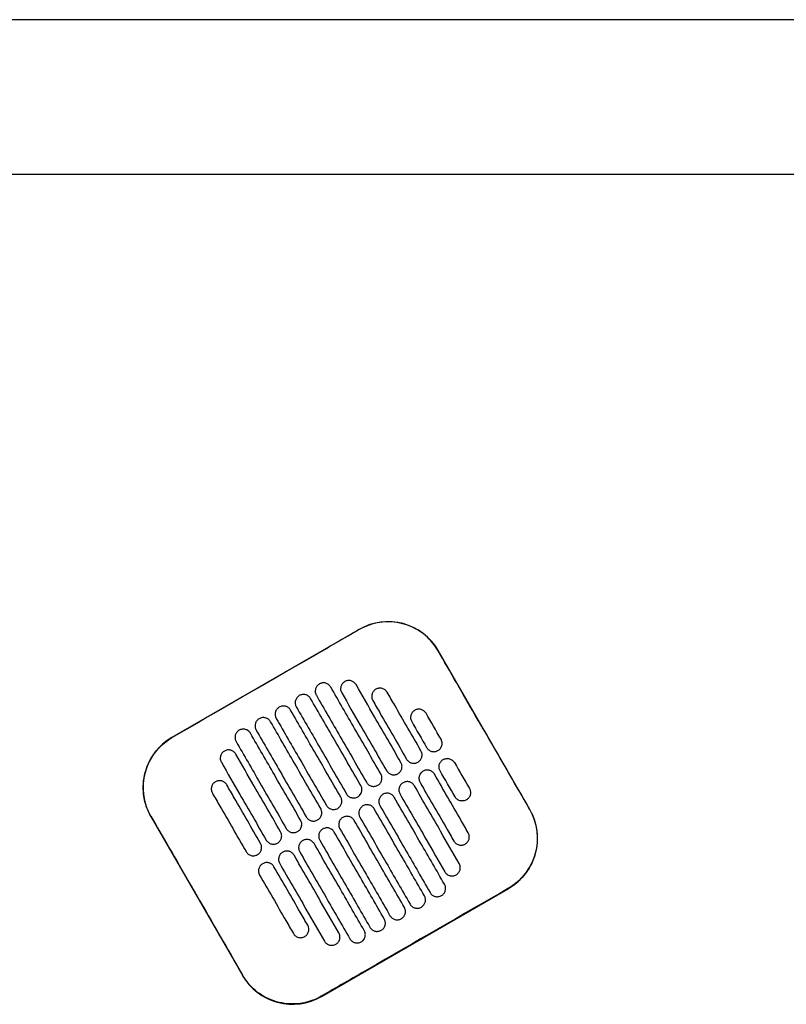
# Model space of a CAD drawing. Header units: metres. Extents: x 15.2 to 54.2, y -39.7 to 1.1.
# Tile 187 of 256: x 48 to 48.4, y -37.3 to -36.8. Entities that reach past the tile are written whole.
import ezdxf

# ---------------------------------------------------------------- set-up
doc = ezdxf.new("R2010")
doc.units = ezdxf.units.M
doc.header["$MEASUREMENT"] = 0
doc.layers.add('2D', color=252, linetype='Continuous')

# ---------------------------------------------------------------- blocks, each defined once
blk = doc.blocks.new('2D_QYOS_450')
at = {"layer": '2D'}
for p, q in [((1.66604, 0.00005), (0.77396, 0.00005)), ((0.0795, -0.08), (2.36049, -0.08)), ((1.42396, -0.31597), (1.32693, -0.37192)), ((1.51239, -0.40926), (1.46493, -0.32697)), ((1.31593, -0.4129), (1.3634, -0.49519)), ((1.40437, -0.50619), (1.50139, -0.45024))]:
    blk.add_line(p, q, dxfattribs=at)
for centre, start, end in [((1.43894, -0.34196), 29.973, 119.973), ((1.34192, -0.39791), 119.973, 209.973), ((1.4864, -0.42425), 299.973, 29.973), ((1.38938, -0.48021), 209.973, 299.973)]:
    blk.add_arc(centre, 0.03, start, end, dxfattribs=at)
for points, knots in [([(1.42401, -0.31606), (1.41612, -0.32062), (1.40792, -0.32535), (1.37561, -0.34399), (1.3513, -0.35801), (1.32699, -0.37202)], [-3.18138, -3.18138, -3.18138, -3.18138, -2.673929, -2.673929, -1.133377, -1.133377, -1.133377, -1.133377]), ([(1.46484, -0.32702), (1.46445, -0.32636), (1.46405, -0.32572), (1.46161, -0.32215), (1.4591, -0.3196), (1.45325, -0.31546), (1.44995, -0.31393), (1.4426, -0.31202), (1.43857, -0.3118), (1.43088, -0.31292), (1.42728, -0.31417), (1.42401, -0.31606)], [-8.20809, -8.20809, -8.20809, -8.20809, -7.978943, -7.978943, -6.912231, -6.912231, -5.830065, -5.830065, -4.632711, -4.632711, -3.498654, -3.498654, -3.498654, -3.498654]), ([(1.48856, -0.36818), (1.48762, -0.36655), (1.48668, -0.36493), (1.47773, -0.34941), (1.47117, -0.33801), (1.46484, -0.32702)], [-12.071476, -12.071476, -12.071476, -12.071476, -11.509189, -11.509189, -6.696301, -6.696301, -6.696301, -6.696301]), ([(1.40333, -0.34426), (1.40291, -0.3445), (1.40244, -0.34487), (1.40172, -0.34582), (1.40147, -0.34632), (1.40118, -0.34739), (1.40114, -0.34796), (1.40129, -0.34916), (1.4015, -0.3497), (1.40175, -0.35012)], [-0.5552876, -0.5552876, -0.5552876, -0.5552876, -0.4045446, -0.4045446, -0.2782629, -0.2782629, -0.1472212, -0.1472212, 0, 0, 0, 0]), ([(1.4092, -0.34583), (1.40896, -0.34541), (1.40859, -0.34494), (1.40764, -0.34422), (1.40714, -0.34398), (1.40607, -0.34368), (1.4055, -0.34364), (1.4043, -0.3438), (1.40375, -0.34401), (1.40333, -0.34426)], [-0.5514378, -0.5514378, -0.5514378, -0.5514378, -0.4031217, -0.4031217, -0.2776979, -0.2776979, -0.1471642, -0.1471642, 0, 0, 0, 0]), ([(1.43518, -0.39088), (1.43064, -0.38301), (1.42611, -0.37514), (1.41744, -0.36012), (1.41332, -0.35298), (1.4092, -0.34583)], [0.699452, 0.699452, 0.699452, 0.699452, 3.425292, 3.425292, 5.900643, 5.900643, 5.900643, 5.900643]), ([(1.41647, -0.34303), (1.41605, -0.34327), (1.41558, -0.34364), (1.41486, -0.34459), (1.41462, -0.34509), (1.41432, -0.34616), (1.41428, -0.34673), (1.41443, -0.34792), (1.41465, -0.34847), (1.41489, -0.34889)], [-0.5553003, -0.5553003, -0.5553003, -0.5553003, -0.4045497, -0.4045497, -0.2782639, -0.2782639, -0.1472208, -0.1472208, 0, 0, 0, 0]), ([(1.42234, -0.3446), (1.4221, -0.34417), (1.42173, -0.34371), (1.42078, -0.34299), (1.42029, -0.34275), (1.41921, -0.34245), (1.41864, -0.34241), (1.41744, -0.34257), (1.4169, -0.34278), (1.41647, -0.34303)], [-0.5514248, -0.5514248, -0.5514248, -0.5514248, -0.4031161, -0.4031161, -0.2776965, -0.2776965, -0.1471644, -0.1471644, 0, 0, 0, 0]), ([(1.44558, -0.38489), (1.44104, -0.37702), (1.4365, -0.36915), (1.42876, -0.35572), (1.42555, -0.35016), (1.42234, -0.3446)], [0.699452, 0.699452, 0.699452, 0.699452, 3.42526, 3.42526, 5.350619, 5.350619, 5.350619, 5.350619]), ([(1.43261, -0.34699), (1.43219, -0.34724), (1.43172, -0.3476), (1.431, -0.34856), (1.43076, -0.34906), (1.43046, -0.35013), (1.43042, -0.3507), (1.43057, -0.35189), (1.43079, -0.35244), (1.43103, -0.35286)], [-0.5553353, -0.5553353, -0.5553353, -0.5553353, -0.4045593, -0.4045593, -0.278267, -0.278267, -0.1472205, -0.1472205, 0, 0, 0, 0]), ([(1.43848, -0.34856), (1.43824, -0.34814), (1.43787, -0.34768), (1.43692, -0.34696), (1.43643, -0.34671), (1.43536, -0.34642), (1.43478, -0.34638), (1.43358, -0.34653), (1.43304, -0.34675), (1.43261, -0.34699)], [-0.5513875, -0.5513875, -0.5513875, -0.5513875, -0.4031047, -0.4031047, -0.2776919, -0.2776919, -0.1471638, -0.1471638, 0, 0, 0, 0]), ([(1.39293, -0.35025), (1.39251, -0.3505), (1.39205, -0.35086), (1.39132, -0.35182), (1.39108, -0.35231), (1.39078, -0.35339), (1.39074, -0.35396), (1.3909, -0.35515), (1.39111, -0.35569), (1.39135, -0.35612)], [-0.5552953, -0.5552953, -0.5552953, -0.5552953, -0.4045437, -0.4045437, -0.2782634, -0.2782634, -0.1472215, -0.1472215, 0, 0, 0, 0]), ([(1.3988, -0.35182), (1.39856, -0.3514), (1.39819, -0.35094), (1.39725, -0.35022), (1.39675, -0.34997), (1.39568, -0.34968), (1.3951, -0.34964), (1.39391, -0.34979), (1.39336, -0.35001), (1.39293, -0.35025)], [-0.5514274, -0.5514274, -0.5514274, -0.5514274, -0.4031209, -0.4031209, -0.2776962, -0.2776962, -0.1471634, -0.1471634, 0, 0, 0, 0]), ([(1.42479, -0.39688), (1.42025, -0.38901), (1.41571, -0.38114), (1.40705, -0.36612), (1.40293, -0.35897), (1.3988, -0.35182)], [0.699452, 0.699452, 0.699452, 0.699452, 3.425313, 3.425313, 5.900643, 5.900643, 5.900643, 5.900643]), ([(1.40175, -0.35012), (1.40587, -0.35727), (1.40999, -0.36442), (1.41866, -0.37944), (1.42319, -0.38731), (1.42773, -0.39518)], [0.949973, 0.949973, 0.949973, 0.949973, 3.425307, 3.425307, 6.151164, 6.151164, 6.151164, 6.151164]), ([(1.41489, -0.34889), (1.4181, -0.35445), (1.42131, -0.36001), (1.42905, -0.37344), (1.43359, -0.38131), (1.43813, -0.38918)], [1.499949, 1.499949, 1.499949, 1.499949, 3.425284, 3.425284, 6.151116, 6.151116, 6.151116, 6.151116]), ([(1.45597, -0.37889), (1.45144, -0.37102), (1.4469, -0.36315), (1.44107, -0.35304), (1.43977, -0.3508), (1.43848, -0.34856)], [0.699452, 0.699452, 0.699452, 0.699452, 3.425217, 3.425217, 4.200582, 4.200582, 4.200582, 4.200582]), ([(1.38254, -0.35625), (1.38212, -0.35649), (1.38165, -0.35686), (1.38093, -0.35781), (1.38068, -0.35831), (1.38039, -0.35938), (1.38035, -0.35995), (1.3805, -0.36115), (1.38071, -0.36169), (1.38096, -0.36211)], [-0.5553076, -0.5553076, -0.5553076, -0.5553076, -0.4045445, -0.4045445, -0.2782646, -0.2782646, -0.1472219, -0.1472219, 0, 0, 0, 0]), ([(1.38841, -0.35782), (1.38817, -0.3574), (1.3878, -0.35693), (1.38685, -0.35621), (1.38635, -0.35597), (1.38528, -0.35567), (1.38471, -0.35563), (1.38351, -0.35579), (1.38296, -0.356), (1.38254, -0.35625)], [-0.5514139, -0.5514139, -0.5514139, -0.5514139, -0.4031194, -0.4031194, -0.2776944, -0.2776944, -0.1471626, -0.1471626, 0, 0, 0, 0]), ([(1.39135, -0.35612), (1.39548, -0.36327), (1.3996, -0.37041), (1.40826, -0.38543), (1.4128, -0.3933), (1.41734, -0.40117)], [0.949998, 0.949998, 0.949998, 0.949998, 3.42532, 3.42532, 6.151189, 6.151189, 6.151189, 6.151189]), ([(1.43103, -0.35286), (1.43232, -0.3551), (1.43362, -0.35734), (1.43945, -0.36745), (1.44399, -0.37532), (1.44852, -0.38319)], [2.649916, 2.649916, 2.649916, 2.649916, 3.425249, 3.425249, 6.151046, 6.151046, 6.151046, 6.151046]), ([(1.37214, -0.36224), (1.37172, -0.36249), (1.37126, -0.36285), (1.37053, -0.36381), (1.37029, -0.3643), (1.36999, -0.36538), (1.36995, -0.36595), (1.37011, -0.36714), (1.37032, -0.36769), (1.37056, -0.36811)], [-0.5553245, -0.5553245, -0.5553245, -0.5553245, -0.4045471, -0.4045471, -0.2782667, -0.2782667, -0.1472226, -0.1472226, 0, 0, 0, 0]), ([(1.37801, -0.36381), (1.37777, -0.36339), (1.3774, -0.36293), (1.37646, -0.36221), (1.37596, -0.36196), (1.37489, -0.36167), (1.37431, -0.36163), (1.37312, -0.36178), (1.37257, -0.362), (1.37214, -0.36224)], [-0.551397, -0.551397, -0.551397, -0.551397, -0.4031173, -0.4031173, -0.2776925, -0.2776925, -0.1471621, -0.1471621, 0, 0, 0, 0]), ([(1.38096, -0.36211), (1.38508, -0.36926), (1.3892, -0.37641), (1.39787, -0.39143), (1.4024, -0.3993), (1.40694, -0.40717)], [0.950001, 0.950001, 0.950001, 0.950001, 3.425322, 3.425322, 6.151192, 6.151192, 6.151192, 6.151192]), ([(1.41439, -0.40287), (1.40985, -0.395), (1.40532, -0.38713), (1.39665, -0.37211), (1.39253, -0.36497), (1.38841, -0.35782)], [0.699452, 0.699452, 0.699452, 0.699452, 3.425322, 3.425322, 5.900643, 5.900643, 5.900643, 5.900643]), ([(1.45275, -0.35789), (1.45233, -0.35813), (1.45186, -0.3585), (1.45114, -0.35946), (1.45089, -0.35995), (1.4506, -0.36102), (1.45056, -0.3616), (1.45071, -0.36279), (1.45093, -0.36333), (1.45117, -0.36376)], [-0.5553938, -0.5553938, -0.5553938, -0.5553938, -0.4045733, -0.4045733, -0.2782728, -0.2782728, -0.147221, -0.147221, 0, 0, 0, 0]), ([(1.45862, -0.35946), (1.45838, -0.35904), (1.45801, -0.35858), (1.45706, -0.35786), (1.45656, -0.35761), (1.45549, -0.35732), (1.45492, -0.35728), (1.45372, -0.35743), (1.45317, -0.35764), (1.45275, -0.35789)], [-0.5513269, -0.5513269, -0.5513269, -0.5513269, -0.4030891, -0.4030891, -0.2776846, -0.2776846, -0.1471626, -0.1471626, 0, 0, 0, 0]), ([(1.404, -0.40887), (1.39946, -0.401), (1.39492, -0.39313), (1.38626, -0.37811), (1.38214, -0.37096), (1.37801, -0.36381)], [0.699452, 0.699452, 0.699452, 0.699452, 3.425321, 3.425321, 5.900643, 5.900643, 5.900643, 5.900643]), ([(1.31603, -0.41284), (1.31529, -0.41156), (1.31465, -0.41023), (1.31317, -0.40648), (1.31255, -0.40401), (1.31224, -0.40148), (1.31178, -0.39768), (1.31206, -0.39383), (1.31405, -0.38644), (1.31575, -0.38298), (1.32037, -0.37684), (1.32327, -0.37423), (1.32672, -0.37217), (1.32685, -0.3721), (1.32699, -0.37202)], [17.619777, 17.619777, 17.619777, 17.619777, 18.064718, 18.064718, 18.827754, 18.827754, 18.827754, 19.97637, 19.97637, 21.122539, 21.122539, 22.281306, 22.281306, 22.328075, 22.328075, 22.328075, 22.328075]), ([(1.36175, -0.36824), (1.36133, -0.36848), (1.36086, -0.36885), (1.36014, -0.3698), (1.35989, -0.3703), (1.3596, -0.37137), (1.35956, -0.37194), (1.35971, -0.37314), (1.35992, -0.37368), (1.36017, -0.37411)], [-0.5553462, -0.5553462, -0.5553462, -0.5553462, -0.4045514, -0.4045514, -0.2782696, -0.2782696, -0.1472236, -0.1472236, 0, 0, 0, 0]), ([(1.36762, -0.36981), (1.36738, -0.36939), (1.36701, -0.36892), (1.36606, -0.3682), (1.36556, -0.36796), (1.36449, -0.36766), (1.36392, -0.36762), (1.36272, -0.36778), (1.36217, -0.36799), (1.36175, -0.36824)], [-0.551377, -0.551377, -0.551377, -0.551377, -0.4031143, -0.4031143, -0.2776905, -0.2776905, -0.1471617, -0.1471617, 0, 0, 0, 0]), ([(1.3936, -0.41486), (1.38906, -0.40699), (1.38452, -0.39912), (1.37586, -0.3841), (1.37174, -0.37696), (1.36762, -0.36981)], [0.699452, 0.699452, 0.699452, 0.699452, 3.425308, 3.425308, 5.900643, 5.900643, 5.900643, 5.900643]), ([(1.37056, -0.36811), (1.37469, -0.37526), (1.37881, -0.3824), (1.38747, -0.39742), (1.39201, -0.40529), (1.39655, -0.41317)], [0.949982, 0.949982, 0.949982, 0.949982, 3.425312, 3.425312, 6.151173, 6.151173, 6.151173, 6.151173]), ([(1.36017, -0.37411), (1.36429, -0.38125), (1.36841, -0.3884), (1.37708, -0.40342), (1.38161, -0.41129), (1.38615, -0.41916)], [0.949941, 0.949941, 0.949941, 0.949941, 3.425291, 3.425291, 6.151132, 6.151132, 6.151132, 6.151132]), ([(1.45892, -0.37719), (1.45916, -0.37762), (1.45953, -0.37808), (1.46048, -0.3788), (1.46098, -0.37905), (1.46205, -0.37934), (1.46262, -0.37938), (1.46382, -0.37923), (1.46437, -0.37901), (1.46479, -0.37877)], [-0.5512937, -0.5512937, -0.5512937, -0.5512937, -0.403082, -0.403082, -0.27768, -0.27768, -0.1471612, -0.1471612, 0, 0, 0, 0]), ([(1.46479, -0.37877), (1.46521, -0.37852), (1.46568, -0.37816), (1.4664, -0.3772), (1.46665, -0.3767), (1.46694, -0.37563), (1.46698, -0.37506), (1.46683, -0.37387), (1.46661, -0.37332), (1.46637, -0.3729)], [-0.5554178, -0.5554178, -0.5554178, -0.5554178, -0.4045751, -0.4045751, -0.2782741, -0.2782741, -0.1472211, -0.1472211, 0, 0, 0, 0]), ([(1.3541, -0.379), (1.35368, -0.37924), (1.35321, -0.37961), (1.35249, -0.38056), (1.35224, -0.38106), (1.35195, -0.38213), (1.35191, -0.3827), (1.35206, -0.3839), (1.35228, -0.38444), (1.35252, -0.38486)], [-0.5553798, -0.5553798, -0.5553798, -0.5553798, -0.4045588, -0.4045588, -0.278273, -0.278273, -0.147224, -0.147224, 0, 0, 0, 0]), ([(1.35997, -0.38057), (1.35973, -0.38015), (1.35936, -0.37968), (1.35841, -0.37896), (1.35792, -0.37872), (1.35684, -0.37842), (1.35627, -0.37838), (1.35507, -0.37854), (1.35453, -0.37875), (1.3541, -0.379)], [-0.5513421, -0.5513421, -0.5513421, -0.5513421, -0.4031061, -0.4031061, -0.2776864, -0.2776864, -0.147161, -0.147161, 0, 0, 0, 0]), ([(1.38321, -0.42086), (1.37867, -0.41299), (1.37413, -0.40512), (1.36638, -0.39169), (1.36318, -0.38613), (1.35997, -0.38057)], [0.699452, 0.699452, 0.699452, 0.699452, 3.425284, 3.425284, 5.350619, 5.350619, 5.350619, 5.350619]), ([(1.45439, -0.38476), (1.45482, -0.38452), (1.45528, -0.38415), (1.45601, -0.3832), (1.45625, -0.3827), (1.45655, -0.38163), (1.45659, -0.38105), (1.45643, -0.37986), (1.45622, -0.37932), (1.45597, -0.37889)], [-0.5553983, -0.5553983, -0.5553983, -0.5553983, -0.4045681, -0.4045681, -0.278271, -0.278271, -0.1472202, -0.1472202, 0, 0, 0, 0]), ([(1.35252, -0.38486), (1.35573, -0.39042), (1.35893, -0.39598), (1.36668, -0.40941), (1.37122, -0.41728), (1.37576, -0.42516)], [1.499901, 1.499901, 1.499901, 1.499901, 3.42526, 3.42526, 6.151068, 6.151068, 6.151068, 6.151068]), ([(1.444, -0.39076), (1.44442, -0.39051), (1.44489, -0.39015), (1.44561, -0.38919), (1.44586, -0.38869), (1.44615, -0.38762), (1.44619, -0.38705), (1.44604, -0.38586), (1.44582, -0.38531), (1.44558, -0.38489)], [-0.5553838, -0.5553838, -0.5553838, -0.5553838, -0.4045626, -0.4045626, -0.2782686, -0.2782686, -0.1472195, -0.1472195, 0, 0, 0, 0]), ([(1.44852, -0.38319), (1.44877, -0.38361), (1.44913, -0.38408), (1.45008, -0.38479), (1.45058, -0.38504), (1.45165, -0.38533), (1.45223, -0.38538), (1.45342, -0.38522), (1.45397, -0.38501), (1.45439, -0.38476)], [-0.5513071, -0.5513071, -0.5513071, -0.5513071, -0.4030846, -0.4030846, -0.2776802, -0.2776802, -0.1471604, -0.1471604, 0, 0, 0, 0]), ([(1.46591, -0.38931), (1.46566, -0.38889), (1.46545, -0.38834), (1.4653, -0.38715), (1.46534, -0.38658), (1.46563, -0.38551), (1.46588, -0.38501), (1.4666, -0.38406), (1.46707, -0.38369), (1.46749, -0.38344)], [0, 0, 0, 0, 0.1472222, 0.1472222, 0.2782773, 0.2782773, 0.4045795, 0.4045795, 0.5554397, 0.5554397, 0.5554397, 0.5554397]), ([(1.46749, -0.38344), (1.46791, -0.3832), (1.46846, -0.38298), (1.46966, -0.38283), (1.47023, -0.38287), (1.4713, -0.38317), (1.4718, -0.38341), (1.47275, -0.38413), (1.47311, -0.38459), (1.47336, -0.38502)], [0, 0, 0, 0, 0.1471605, 0.1471605, 0.2776781, 0.2776781, 0.4030803, 0.4030803, 0.5512777, 0.5512777, 0.5512777, 0.5512777]), ([(1.4336, -0.39675), (1.43403, -0.39651), (1.43449, -0.39614), (1.43522, -0.39519), (1.43546, -0.39469), (1.43576, -0.39362), (1.4358, -0.39304), (1.43564, -0.39185), (1.43543, -0.39131), (1.43518, -0.39088)], [-0.5553742, -0.5553742, -0.5553742, -0.5553742, -0.4045587, -0.4045587, -0.278267, -0.278267, -0.1472191, -0.1472191, 0, 0, 0, 0]), ([(1.43813, -0.38918), (1.43837, -0.38961), (1.43874, -0.39007), (1.43969, -0.39079), (1.44018, -0.39104), (1.44126, -0.39133), (1.44183, -0.39137), (1.44303, -0.39122), (1.44357, -0.391), (1.444, -0.39076)], [-0.5513171, -0.5513171, -0.5513171, -0.5513171, -0.4030867, -0.4030867, -0.2776803, -0.2776803, -0.1471597, -0.1471597, 0, 0, 0, 0]), ([(1.45709, -0.38944), (1.45667, -0.38968), (1.4562, -0.39005), (1.45548, -0.39101), (1.45524, -0.3915), (1.45494, -0.39257), (1.4549, -0.39315), (1.45505, -0.39434), (1.45527, -0.39488), (1.45551, -0.39531)], [-0.5554159, -0.5554159, -0.5554159, -0.5554159, -0.4045716, -0.4045716, -0.2782736, -0.2782736, -0.1472211, -0.1472211, 0, 0, 0, 0]), ([(1.46296, -0.39101), (1.46272, -0.39059), (1.46235, -0.39013), (1.46141, -0.38941), (1.46091, -0.38916), (1.45984, -0.38887), (1.45926, -0.38883), (1.45806, -0.38898), (1.45752, -0.38919), (1.45709, -0.38944)], [-0.5512944, -0.5512944, -0.5512944, -0.5512944, -0.4030833, -0.4030833, -0.2776787, -0.2776787, -0.1471599, -0.1471599, 0, 0, 0, 0]), ([(1.48045, -0.42134), (1.47916, -0.4191), (1.47787, -0.41686), (1.47204, -0.40675), (1.4675, -0.39888), (1.46296, -0.39101)], [2.649852, 2.649852, 2.649852, 2.649852, 3.425217, 3.425217, 6.150983, 6.150983, 6.150983, 6.150983]), ([(1.34945, -0.39495), (1.34903, -0.3952), (1.34856, -0.39556), (1.34784, -0.39652), (1.34759, -0.39702), (1.3473, -0.39809), (1.34726, -0.39866), (1.34741, -0.39985), (1.34763, -0.4004), (1.34787, -0.40082)], [-0.5554179, -0.5554179, -0.5554179, -0.5554179, -0.4045683, -0.4045683, -0.2782761, -0.2782761, -0.1472238, -0.1472238, 0, 0, 0, 0]), ([(1.35532, -0.39653), (1.35508, -0.3961), (1.35471, -0.39564), (1.35376, -0.39492), (1.35327, -0.39467), (1.35219, -0.39438), (1.35162, -0.39434), (1.35042, -0.39449), (1.34988, -0.39471), (1.34945, -0.39495)], [-0.5513007, -0.5513007, -0.5513007, -0.5513007, -0.4030941, -0.4030941, -0.2776814, -0.2776814, -0.1471603, -0.1471603, 0, 0, 0, 0]), ([(1.37281, -0.42685), (1.36827, -0.41898), (1.36373, -0.41111), (1.3579, -0.401), (1.35661, -0.39876), (1.35532, -0.39653)], [0.699452, 0.699452, 0.699452, 0.699452, 3.425249, 3.425249, 4.200582, 4.200582, 4.200582, 4.200582]), ([(1.42321, -0.40275), (1.42363, -0.4025), (1.4241, -0.40214), (1.42482, -0.40118), (1.42507, -0.40068), (1.42536, -0.39961), (1.4254, -0.39904), (1.42525, -0.39785), (1.42503, -0.3973), (1.42479, -0.39688)], [-0.5553693, -0.5553693, -0.5553693, -0.5553693, -0.4045566, -0.4045566, -0.2782661, -0.2782661, -0.1472189, -0.1472189, 0, 0, 0, 0]), ([(1.42773, -0.39518), (1.42798, -0.3956), (1.42834, -0.39607), (1.42929, -0.39679), (1.42979, -0.39703), (1.43086, -0.39733), (1.43144, -0.39737), (1.43263, -0.39721), (1.43318, -0.397), (1.4336, -0.39675)], [-0.5513237, -0.5513237, -0.5513237, -0.5513237, -0.4030882, -0.4030882, -0.2776804, -0.2776804, -0.1471592, -0.1471592, 0, 0, 0, 0]), ([(1.4467, -0.39543), (1.44628, -0.39568), (1.44581, -0.39605), (1.44509, -0.397), (1.44484, -0.3975), (1.44455, -0.39857), (1.44451, -0.39914), (1.44466, -0.40033), (1.44487, -0.40088), (1.44512, -0.4013)], [-0.555397, -0.555397, -0.555397, -0.555397, -0.4045652, -0.4045652, -0.2782705, -0.2782705, -0.1472202, -0.1472202, 0, 0, 0, 0]), ([(1.45257, -0.39701), (1.45232, -0.39658), (1.45196, -0.39612), (1.45101, -0.3954), (1.45051, -0.39516), (1.44944, -0.39486), (1.44886, -0.39482), (1.44767, -0.39497), (1.44712, -0.39519), (1.4467, -0.39543)], [-0.5513075, -0.5513075, -0.5513075, -0.5513075, -0.4030857, -0.4030857, -0.2776792, -0.2776792, -0.1471593, -0.1471593, 0, 0, 0, 0]), ([(1.4758, -0.4373), (1.4726, -0.43174), (1.46939, -0.42618), (1.46165, -0.41275), (1.45711, -0.40488), (1.45257, -0.39701)], [1.499901, 1.499901, 1.499901, 1.499901, 3.42526, 3.42526, 6.151068, 6.151068, 6.151068, 6.151068]), ([(1.45551, -0.39531), (1.46005, -0.40318), (1.46459, -0.41105), (1.47042, -0.42116), (1.47171, -0.4234), (1.473, -0.42564)], [0.699452, 0.699452, 0.699452, 0.699452, 3.425249, 3.425249, 4.200582, 4.200582, 4.200582, 4.200582]), ([(1.34787, -0.40082), (1.34916, -0.40306), (1.35045, -0.4053), (1.35629, -0.41541), (1.36082, -0.42328), (1.36536, -0.43115)], [2.649852, 2.649852, 2.649852, 2.649852, 3.425217, 3.425217, 6.150982, 6.150982, 6.150982, 6.150982]), ([(1.41281, -0.40874), (1.41324, -0.4085), (1.4137, -0.40813), (1.41443, -0.40718), (1.41467, -0.40668), (1.41497, -0.40561), (1.41501, -0.40503), (1.41485, -0.40384), (1.41464, -0.4033), (1.41439, -0.40287)], [-0.5553691, -0.5553691, -0.5553691, -0.5553691, -0.4045561, -0.4045561, -0.278266, -0.278266, -0.1472189, -0.1472189, 0, 0, 0, 0]), ([(1.41734, -0.40117), (1.41758, -0.4016), (1.41795, -0.40206), (1.4189, -0.40278), (1.41939, -0.40303), (1.42047, -0.40332), (1.42104, -0.40336), (1.42224, -0.40321), (1.42278, -0.40299), (1.42321, -0.40275)], [-0.551327, -0.551327, -0.551327, -0.551327, -0.403089, -0.403089, -0.2776804, -0.2776804, -0.1471589, -0.1471589, 0, 0, 0, 0]), ([(1.4363, -0.40143), (1.43588, -0.40167), (1.43541, -0.40204), (1.43469, -0.403), (1.43445, -0.40349), (1.43415, -0.40456), (1.43411, -0.40514), (1.43426, -0.40633), (1.43448, -0.40687), (1.43472, -0.4073)], [-0.555383, -0.555383, -0.555383, -0.555383, -0.4045604, -0.4045604, -0.2782682, -0.2782682, -0.1472195, -0.1472195, 0, 0, 0, 0]), ([(1.44217, -0.403), (1.44193, -0.40258), (1.44156, -0.40212), (1.44061, -0.4014), (1.44012, -0.40115), (1.43905, -0.40086), (1.43847, -0.40082), (1.43727, -0.40097), (1.43673, -0.40118), (1.4363, -0.40143)], [-0.5513173, -0.5513173, -0.5513173, -0.5513173, -0.4030875, -0.4030875, -0.2776797, -0.2776797, -0.147159, -0.147159, 0, 0, 0, 0]), ([(1.46816, -0.44806), (1.46404, -0.44091), (1.45991, -0.43376), (1.45125, -0.41874), (1.44671, -0.41087), (1.44217, -0.403)], [0.949941, 0.949941, 0.949941, 0.949941, 3.425292, 3.425292, 6.151132, 6.151132, 6.151132, 6.151132]), ([(1.44512, -0.4013), (1.44966, -0.40917), (1.4542, -0.41704), (1.46194, -0.43047), (1.46515, -0.43603), (1.46835, -0.44159)], [0.699452, 0.699452, 0.699452, 0.699452, 3.425284, 3.425284, 5.350619, 5.350619, 5.350619, 5.350619]), ([(1.47953, -0.40432), (1.4791, -0.40457), (1.47856, -0.40478), (1.47736, -0.40493), (1.47679, -0.40489), (1.47571, -0.4046), (1.47522, -0.40435), (1.47427, -0.40363), (1.4739, -0.40317), (1.47366, -0.40275)], [0, 0, 0, 0, 0.1471602, 0.1471602, 0.2776775, 0.2776775, 0.4030818, 0.4030818, 0.5512681, 0.5512681, 0.5512681, 0.5512681]), ([(1.48111, -0.39845), (1.48135, -0.39888), (1.48157, -0.39942), (1.48172, -0.40061), (1.48168, -0.40119), (1.48138, -0.40226), (1.48114, -0.40276), (1.48042, -0.40371), (1.47995, -0.40408), (1.47953, -0.40432)], [0, 0, 0, 0, 0.147223, 0.147223, 0.2782783, 0.2782783, 0.4045781, 0.4045781, 0.5554474, 0.5554474, 0.5554474, 0.5554474]), ([(1.40694, -0.40717), (1.40719, -0.40759), (1.40755, -0.40806), (1.4085, -0.40878), (1.409, -0.40902), (1.41007, -0.40932), (1.41065, -0.40936), (1.41184, -0.4092), (1.41239, -0.40899), (1.41281, -0.40874)], [-0.551327, -0.551327, -0.551327, -0.551327, -0.4030892, -0.4030892, -0.2776802, -0.2776802, -0.1471588, -0.1471588, 0, 0, 0, 0]), ([(1.42591, -0.40742), (1.42548, -0.40767), (1.42502, -0.40804), (1.4243, -0.40899), (1.42405, -0.40949), (1.42376, -0.41056), (1.42372, -0.41113), (1.42387, -0.41232), (1.42408, -0.41287), (1.42433, -0.41329)], [-0.5553737, -0.5553737, -0.5553737, -0.5553737, -0.4045574, -0.4045574, -0.2782667, -0.2782667, -0.1472191, -0.1472191, 0, 0, 0, 0]), ([(1.43178, -0.409), (1.43153, -0.40857), (1.43117, -0.40811), (1.43022, -0.40739), (1.42972, -0.40715), (1.42865, -0.40685), (1.42807, -0.40681), (1.42688, -0.40696), (1.42633, -0.40718), (1.42591, -0.40742)], [-0.5513238, -0.5513238, -0.5513238, -0.5513238, -0.4030887, -0.4030887, -0.27768, -0.27768, -0.1471588, -0.1471588, 0, 0, 0, 0]), ([(1.43472, -0.4073), (1.43926, -0.41517), (1.4438, -0.42304), (1.45246, -0.43806), (1.45659, -0.44521), (1.46071, -0.45235)], [0.699452, 0.699452, 0.699452, 0.699452, 3.425308, 3.425308, 5.900643, 5.900643, 5.900643, 5.900643]), ([(1.31603, -0.41284), (1.32215, -0.42344), (1.32851, -0.43447), (1.33744, -0.44994), (1.33861, -0.45198), (1.33977, -0.45399)], [-21.78268, -21.78268, -21.78268, -21.78268, -17.142885, -17.142885, -16.423665, -16.423665, -16.423665, -16.423665]), ([(1.39655, -0.41317), (1.39679, -0.41359), (1.39716, -0.41405), (1.39811, -0.41477), (1.3986, -0.41502), (1.39968, -0.41531), (1.40025, -0.41535), (1.40145, -0.4152), (1.40199, -0.41498), (1.40242, -0.41474)], [-0.5513238, -0.5513238, -0.5513238, -0.5513238, -0.4030887, -0.4030887, -0.27768, -0.27768, -0.1471588, -0.1471588, 0, 0, 0, 0]), ([(1.40242, -0.41474), (1.40284, -0.41449), (1.40331, -0.41413), (1.40403, -0.41317), (1.40428, -0.41267), (1.40457, -0.4116), (1.40461, -0.41103), (1.40446, -0.40984), (1.40424, -0.40929), (1.404, -0.40887)], [-0.5553737, -0.5553737, -0.5553737, -0.5553737, -0.4045574, -0.4045574, -0.2782667, -0.2782667, -0.1472191, -0.1472191, 0, 0, 0, 0]), ([(1.42138, -0.41499), (1.42114, -0.41457), (1.42077, -0.41411), (1.41982, -0.41339), (1.41933, -0.41314), (1.41825, -0.41285), (1.41768, -0.41281), (1.41648, -0.41296), (1.41594, -0.41317), (1.41551, -0.41342)], [-0.551327, -0.551327, -0.551327, -0.551327, -0.4030892, -0.4030892, -0.2776802, -0.2776802, -0.1471588, -0.1471588, 0, 0, 0, 0]), ([(1.42433, -0.41329), (1.42887, -0.42116), (1.43341, -0.42904), (1.44207, -0.44405), (1.44619, -0.4512), (1.45031, -0.45835)], [0.699452, 0.699452, 0.699452, 0.699452, 3.425321, 3.425321, 5.900643, 5.900643, 5.900643, 5.900643]), ([(1.45776, -0.45405), (1.45364, -0.4469), (1.44952, -0.43976), (1.44086, -0.42474), (1.43632, -0.41687), (1.43178, -0.409)], [0.949982, 0.949982, 0.949982, 0.949982, 3.425312, 3.425312, 6.151173, 6.151173, 6.151173, 6.151173]), ([(1.5123, -0.40932), (1.51233, -0.40938), (1.51236, -0.40944), (1.51435, -0.41294), (1.5156, -0.41673), (1.51656, -0.42458), (1.51625, -0.42856), (1.51421, -0.43581), (1.51262, -0.43907), (1.50873, -0.44435), (1.50663, -0.44646), (1.50332, -0.44893), (1.50234, -0.44956), (1.50134, -0.45014)], [8.273299, 8.273299, 8.273299, 8.273299, 8.293543, 8.293543, 9.48086, 9.48086, 10.665623, 10.665623, 11.74288, 11.74288, 12.632334, 12.632334, 12.981673, 12.981673, 12.981673, 12.981673]), ([(1.39202, -0.42073), (1.39245, -0.42049), (1.39291, -0.42012), (1.39364, -0.41917), (1.39388, -0.41867), (1.39417, -0.4176), (1.39422, -0.41702), (1.39406, -0.41583), (1.39385, -0.41529), (1.3936, -0.41486)], [-0.555383, -0.555383, -0.555383, -0.555383, -0.4045605, -0.4045605, -0.2782682, -0.2782682, -0.1472195, -0.1472195, 0, 0, 0, 0]), ([(1.41551, -0.41342), (1.41509, -0.41366), (1.41462, -0.41403), (1.4139, -0.41499), (1.41366, -0.41548), (1.41336, -0.41655), (1.41332, -0.41713), (1.41347, -0.41832), (1.41369, -0.41886), (1.41393, -0.41929)], [-0.5553691, -0.5553691, -0.5553691, -0.5553691, -0.4045561, -0.4045561, -0.278266, -0.278266, -0.1472189, -0.1472189, 0, 0, 0, 0]), ([(1.44737, -0.46005), (1.44324, -0.4529), (1.43912, -0.44575), (1.43046, -0.43073), (1.42592, -0.42286), (1.42138, -0.41499)], [0.950001, 0.950001, 0.950001, 0.950001, 3.425322, 3.425322, 6.151192, 6.151192, 6.151192, 6.151192]), ([(1.38163, -0.42673), (1.38205, -0.42648), (1.38252, -0.42612), (1.38324, -0.42516), (1.38349, -0.42466), (1.38378, -0.42359), (1.38382, -0.42302), (1.38367, -0.42183), (1.38345, -0.42128), (1.38321, -0.42086)], [-0.5553971, -0.5553971, -0.5553971, -0.5553971, -0.4045652, -0.4045652, -0.2782705, -0.2782705, -0.1472202, -0.1472202, 0, 0, 0, 0]), ([(1.38615, -0.41916), (1.3864, -0.41958), (1.38676, -0.42005), (1.38771, -0.42077), (1.38821, -0.42101), (1.38928, -0.42131), (1.38986, -0.42135), (1.39105, -0.42119), (1.3916, -0.42098), (1.39202, -0.42073)], [-0.5513173, -0.5513173, -0.5513173, -0.5513173, -0.4030875, -0.4030875, -0.2776797, -0.2776797, -0.147159, -0.147159, 0, 0, 0, 0]), ([(1.40512, -0.41941), (1.40469, -0.41966), (1.40423, -0.42003), (1.40351, -0.42098), (1.40326, -0.42148), (1.40297, -0.42255), (1.40293, -0.42312), (1.40308, -0.42431), (1.40329, -0.42486), (1.40354, -0.42528)], [-0.5553693, -0.5553693, -0.5553693, -0.5553693, -0.4045566, -0.4045566, -0.2782661, -0.2782661, -0.1472189, -0.1472189, 0, 0, 0, 0]), ([(1.41099, -0.42099), (1.41074, -0.42056), (1.41038, -0.4201), (1.40943, -0.41938), (1.40893, -0.41914), (1.40786, -0.41884), (1.40728, -0.4188), (1.40609, -0.41895), (1.40554, -0.41917), (1.40512, -0.41941)], [-0.5513269, -0.5513269, -0.5513269, -0.5513269, -0.403089, -0.403089, -0.2776804, -0.2776804, -0.1471589, -0.1471589, 0, 0, 0, 0]), ([(1.43697, -0.46604), (1.43285, -0.45889), (1.42873, -0.45175), (1.42007, -0.43673), (1.41553, -0.42886), (1.41099, -0.42099)], [0.949998, 0.949998, 0.949998, 0.949998, 3.42532, 3.42532, 6.151189, 6.151189, 6.151189, 6.151189]), ([(1.41393, -0.41929), (1.41847, -0.42716), (1.42301, -0.43503), (1.43167, -0.45005), (1.4358, -0.4572), (1.43992, -0.46434)], [0.699452, 0.699452, 0.699452, 0.699452, 3.425322, 3.425322, 5.900643, 5.900643, 5.900643, 5.900643]), ([(1.47887, -0.42721), (1.4793, -0.42696), (1.47976, -0.4266), (1.48049, -0.42564), (1.48073, -0.42515), (1.48103, -0.42407), (1.48107, -0.4235), (1.48091, -0.42231), (1.4807, -0.42177), (1.48045, -0.42134)], [-0.555418, -0.555418, -0.555418, -0.555418, -0.4045683, -0.4045683, -0.2782762, -0.2782762, -0.1472238, -0.1472238, 0, 0, 0, 0]), ([(1.37123, -0.43272), (1.37166, -0.43248), (1.37212, -0.43211), (1.37285, -0.43116), (1.37309, -0.43066), (1.37338, -0.42959), (1.37342, -0.42901), (1.37327, -0.42782), (1.37306, -0.42728), (1.37281, -0.42685)], [-0.555416, -0.555416, -0.555416, -0.555416, -0.4045716, -0.4045716, -0.2782736, -0.2782736, -0.1472211, -0.1472211, 0, 0, 0, 0]), ([(1.37576, -0.42516), (1.376, -0.42558), (1.37637, -0.42604), (1.37732, -0.42676), (1.37781, -0.42701), (1.37889, -0.4273), (1.37946, -0.42734), (1.38066, -0.42719), (1.3812, -0.42697), (1.38163, -0.42673)], [-0.5513075, -0.5513075, -0.5513075, -0.5513075, -0.4030857, -0.4030857, -0.2776792, -0.2776792, -0.1471593, -0.1471593, 0, 0, 0, 0]), ([(1.39472, -0.42541), (1.3943, -0.42565), (1.39383, -0.42602), (1.39311, -0.42698), (1.39287, -0.42747), (1.39257, -0.42854), (1.39253, -0.42912), (1.39268, -0.43031), (1.3929, -0.43085), (1.39314, -0.43128)], [-0.5553742, -0.5553742, -0.5553742, -0.5553742, -0.4045587, -0.4045587, -0.278267, -0.278267, -0.1472191, -0.1472191, 0, 0, 0, 0]), ([(1.40059, -0.42698), (1.40035, -0.42656), (1.39998, -0.4261), (1.39903, -0.42538), (1.39854, -0.42513), (1.39746, -0.42484), (1.39689, -0.4248), (1.39569, -0.42495), (1.39515, -0.42516), (1.39472, -0.42541)], [-0.5513236, -0.5513236, -0.5513236, -0.5513236, -0.4030881, -0.4030881, -0.2776804, -0.2776804, -0.1471592, -0.1471592, 0, 0, 0, 0]), ([(1.42658, -0.47204), (1.42245, -0.46489), (1.41833, -0.45774), (1.40967, -0.44272), (1.40513, -0.43485), (1.40059, -0.42698)], [0.949972, 0.949972, 0.949972, 0.949972, 3.425307, 3.425307, 6.151164, 6.151164, 6.151164, 6.151164]), ([(1.40354, -0.42528), (1.40808, -0.43315), (1.41262, -0.44103), (1.42128, -0.45604), (1.4254, -0.46319), (1.42952, -0.47034)], [0.699452, 0.699452, 0.699452, 0.699452, 3.425313, 3.425313, 5.900643, 5.900643, 5.900643, 5.900643]), ([(1.473, -0.42564), (1.47325, -0.42606), (1.47361, -0.42652), (1.47456, -0.42724), (1.47506, -0.42749), (1.47613, -0.42778), (1.47671, -0.42782), (1.4779, -0.42767), (1.47845, -0.42745), (1.47887, -0.42721)], [-0.5513007, -0.5513007, -0.5513007, -0.5513007, -0.4030941, -0.4030941, -0.2776814, -0.2776814, -0.1471603, -0.1471603, 0, 0, 0, 0]), ([(1.36536, -0.43115), (1.36561, -0.43157), (1.36597, -0.43204), (1.36692, -0.43276), (1.36742, -0.433), (1.36849, -0.4333), (1.36907, -0.43334), (1.37026, -0.43318), (1.37081, -0.43297), (1.37123, -0.43272)], [-0.5512944, -0.5512944, -0.5512944, -0.5512944, -0.4030833, -0.4030833, -0.2776787, -0.2776787, -0.1471599, -0.1471599, 0, 0, 0, 0]), ([(1.38433, -0.43141), (1.3839, -0.43165), (1.38344, -0.43202), (1.38271, -0.43297), (1.38247, -0.43347), (1.38218, -0.43454), (1.38214, -0.43511), (1.38229, -0.4363), (1.3825, -0.43685), (1.38275, -0.43727)], [-0.5553839, -0.5553839, -0.5553839, -0.5553839, -0.4045626, -0.4045626, -0.2782686, -0.2782686, -0.1472195, -0.1472195, 0, 0, 0, 0]), ([(1.3902, -0.43298), (1.38995, -0.43255), (1.38959, -0.43209), (1.38864, -0.43137), (1.38814, -0.43113), (1.38707, -0.43083), (1.38649, -0.43079), (1.3853, -0.43094), (1.38475, -0.43116), (1.38433, -0.43141)], [-0.551317, -0.551317, -0.551317, -0.551317, -0.4030867, -0.4030867, -0.2776803, -0.2776803, -0.1471597, -0.1471597, 0, 0, 0, 0]), ([(1.41343, -0.47327), (1.41023, -0.46771), (1.40702, -0.46215), (1.39928, -0.44872), (1.39474, -0.44085), (1.3902, -0.43298)], [1.499949, 1.499949, 1.499949, 1.499949, 3.425284, 3.425284, 6.151116, 6.151116, 6.151116, 6.151116]), ([(1.39314, -0.43128), (1.39768, -0.43915), (1.40222, -0.44702), (1.41088, -0.46204), (1.415, -0.46919), (1.41913, -0.47633)], [0.699452, 0.699452, 0.699452, 0.699452, 3.425292, 3.425292, 5.900643, 5.900643, 5.900643, 5.900643]), ([(1.37393, -0.4374), (1.37351, -0.43764), (1.37304, -0.43801), (1.37232, -0.43897), (1.37207, -0.43946), (1.37178, -0.44053), (1.37174, -0.44111), (1.37189, -0.4423), (1.37211, -0.44284), (1.37235, -0.44327)], [-0.5553984, -0.5553984, -0.5553984, -0.5553984, -0.4045681, -0.4045681, -0.278271, -0.278271, -0.1472202, -0.1472202, 0, 0, 0, 0]), ([(1.3798, -0.43897), (1.37956, -0.43855), (1.37919, -0.43809), (1.37824, -0.43737), (1.37775, -0.43712), (1.37667, -0.43683), (1.3761, -0.43679), (1.3749, -0.43694), (1.37436, -0.43716), (1.37393, -0.4374)], [-0.551307, -0.551307, -0.551307, -0.551307, -0.4030846, -0.4030846, -0.2776802, -0.2776802, -0.1471604, -0.1471604, 0, 0, 0, 0]), ([(1.38275, -0.43727), (1.38729, -0.44514), (1.39183, -0.45302), (1.39957, -0.46645), (1.40278, -0.472), (1.40598, -0.47756)], [0.699452, 0.699452, 0.699452, 0.699452, 3.42526, 3.42526, 5.350619, 5.350619, 5.350619, 5.350619]), ([(1.47423, -0.44317), (1.47465, -0.44292), (1.47511, -0.44255), (1.47584, -0.4416), (1.47608, -0.4411), (1.47638, -0.44003), (1.47642, -0.43946), (1.47626, -0.43827), (1.47605, -0.43772), (1.4758, -0.4373)], [-0.55538, -0.55538, -0.55538, -0.55538, -0.4045589, -0.4045589, -0.278273, -0.278273, -0.147224, -0.147224, 0, 0, 0, 0]), ([(1.37235, -0.44327), (1.37689, -0.45114), (1.38143, -0.45901), (1.38726, -0.46912), (1.38855, -0.47136), (1.38984, -0.4736)], [0.699452, 0.699452, 0.699452, 0.699452, 3.425217, 3.425217, 4.200582, 4.200582, 4.200582, 4.200582]), ([(1.39729, -0.4693), (1.396, -0.46706), (1.39471, -0.46482), (1.38888, -0.45471), (1.38434, -0.44684), (1.3798, -0.43897)], [2.649916, 2.649916, 2.649916, 2.649916, 3.425249, 3.425249, 6.151046, 6.151046, 6.151046, 6.151046]), ([(1.46835, -0.44159), (1.4686, -0.44202), (1.46896, -0.44248), (1.46991, -0.4432), (1.47041, -0.44344), (1.47148, -0.44374), (1.47206, -0.44378), (1.47325, -0.44363), (1.4738, -0.44341), (1.47423, -0.44317)], [-0.551342, -0.551342, -0.551342, -0.551342, -0.4031061, -0.4031061, -0.2776864, -0.2776864, -0.147161, -0.147161, 0, 0, 0, 0]), ([(1.46658, -0.45392), (1.467, -0.45368), (1.46747, -0.45331), (1.46819, -0.45236), (1.46843, -0.45186), (1.46873, -0.45079), (1.46877, -0.45022), (1.46862, -0.44903), (1.4684, -0.44848), (1.46816, -0.44806)], [-0.5553464, -0.5553464, -0.5553464, -0.5553464, -0.4045515, -0.4045515, -0.2782697, -0.2782697, -0.1472236, -0.1472236, 0, 0, 0, 0]), ([(1.50134, -0.45014), (1.47703, -0.46415), (1.45272, -0.47817), (1.42038, -0.49683), (1.41235, -0.50146), (1.40432, -0.5061)], [1.133412, 1.133412, 1.133412, 1.133412, 2.681586, 2.681586, 3.193366, 3.193366, 3.193366, 3.193366]), ([(1.45618, -0.45992), (1.45661, -0.45968), (1.45707, -0.45931), (1.45779, -0.45835), (1.45804, -0.45786), (1.45833, -0.45679), (1.45837, -0.45621), (1.45822, -0.45502), (1.45801, -0.45448), (1.45776, -0.45405)], [-0.5553248, -0.5553248, -0.5553248, -0.5553248, -0.4045472, -0.4045472, -0.2782668, -0.2782668, -0.1472227, -0.1472227, 0, 0, 0, 0]), ([(1.46071, -0.45235), (1.46095, -0.45278), (1.46132, -0.45324), (1.46227, -0.45396), (1.46276, -0.4542), (1.46384, -0.4545), (1.46441, -0.45454), (1.46561, -0.45439), (1.46615, -0.45417), (1.46658, -0.45392)], [-0.5513769, -0.5513769, -0.5513769, -0.5513769, -0.4031143, -0.4031143, -0.2776905, -0.2776905, -0.1471617, -0.1471617, 0, 0, 0, 0]), ([(1.45031, -0.45835), (1.45056, -0.45877), (1.45092, -0.45923), (1.45187, -0.45995), (1.45237, -0.4602), (1.45344, -0.46049), (1.45402, -0.46053), (1.45521, -0.46038), (1.45576, -0.46017), (1.45618, -0.45992)], [-0.5513969, -0.5513969, -0.5513969, -0.5513969, -0.4031172, -0.4031172, -0.2776925, -0.2776925, -0.1471621, -0.1471621, 0, 0, 0, 0]), ([(1.43992, -0.46434), (1.44016, -0.46477), (1.44053, -0.46523), (1.44148, -0.46595), (1.44197, -0.46619), (1.44304, -0.46649), (1.44362, -0.46653), (1.44482, -0.46638), (1.44536, -0.46616), (1.44579, -0.46592)], [-0.5514137, -0.5514137, -0.5514137, -0.5514137, -0.4031194, -0.4031194, -0.2776944, -0.2776944, -0.1471627, -0.1471627, 0, 0, 0, 0]), ([(1.44579, -0.46592), (1.44621, -0.46567), (1.44668, -0.4653), (1.4474, -0.46435), (1.44764, -0.46385), (1.44794, -0.46278), (1.44798, -0.46221), (1.44783, -0.46102), (1.44761, -0.46047), (1.44737, -0.46005)], [-0.5553078, -0.5553078, -0.5553078, -0.5553078, -0.4045446, -0.4045446, -0.2782647, -0.2782647, -0.147222, -0.147222, 0, 0, 0, 0]), ([(1.39571, -0.47517), (1.39614, -0.47493), (1.3966, -0.47456), (1.39733, -0.4736), (1.39757, -0.47311), (1.39786, -0.47204), (1.3979, -0.47146), (1.39775, -0.47027), (1.39754, -0.46973), (1.39729, -0.4693)], [-0.5553355, -0.5553355, -0.5553355, -0.5553355, -0.4045594, -0.4045594, -0.278267, -0.278267, -0.1472206, -0.1472206, 0, 0, 0, 0]), ([(1.43539, -0.47191), (1.43581, -0.47167), (1.43628, -0.4713), (1.437, -0.47034), (1.43725, -0.46985), (1.43754, -0.46878), (1.43758, -0.4682), (1.43743, -0.46701), (1.43722, -0.46647), (1.43697, -0.46604)], [-0.5552955, -0.5552955, -0.5552955, -0.5552955, -0.4045438, -0.4045438, -0.2782634, -0.2782634, -0.1472215, -0.1472215, 0, 0, 0, 0]), ([(1.38984, -0.4736), (1.39009, -0.47402), (1.39045, -0.47448), (1.3914, -0.4752), (1.3919, -0.47545), (1.39297, -0.47574), (1.39355, -0.47578), (1.39474, -0.47563), (1.39529, -0.47541), (1.39571, -0.47517)], [-0.5513873, -0.5513873, -0.5513873, -0.5513873, -0.4031046, -0.4031046, -0.2776919, -0.2776919, -0.1471638, -0.1471638, 0, 0, 0, 0]), ([(1.41185, -0.47914), (1.41228, -0.47889), (1.41274, -0.47852), (1.41347, -0.47757), (1.41371, -0.47707), (1.41401, -0.476), (1.41405, -0.47543), (1.41389, -0.47424), (1.41368, -0.47369), (1.41343, -0.47327)], [-0.5553006, -0.5553006, -0.5553006, -0.5553006, -0.4045498, -0.4045498, -0.2782639, -0.2782639, -0.1472208, -0.1472208, 0, 0, 0, 0]), ([(1.425, -0.47791), (1.42542, -0.47766), (1.42589, -0.47729), (1.42661, -0.47634), (1.42685, -0.47584), (1.42715, -0.47477), (1.42719, -0.4742), (1.42704, -0.47301), (1.42682, -0.47246), (1.42658, -0.47204)], [-0.5552879, -0.5552879, -0.5552879, -0.5552879, -0.4045447, -0.4045447, -0.2782629, -0.2782629, -0.1472212, -0.1472212, 0, 0, 0, 0]), ([(1.42952, -0.47034), (1.42977, -0.47076), (1.43013, -0.47122), (1.43108, -0.47194), (1.43158, -0.47219), (1.43265, -0.47248), (1.43323, -0.47252), (1.43442, -0.47237), (1.43497, -0.47216), (1.43539, -0.47191)], [-0.5514273, -0.5514273, -0.5514273, -0.5514273, -0.4031209, -0.4031209, -0.2776962, -0.2776962, -0.1471634, -0.1471634, 0, 0, 0, 0]), ([(1.40598, -0.47756), (1.40623, -0.47799), (1.40659, -0.47845), (1.40754, -0.47917), (1.40804, -0.47941), (1.40911, -0.47971), (1.40969, -0.47975), (1.41088, -0.4796), (1.41143, -0.47938), (1.41185, -0.47914)], [-0.5514247, -0.5514247, -0.5514247, -0.5514247, -0.4031161, -0.4031161, -0.2776965, -0.2776965, -0.1471644, -0.1471644, 0, 0, 0, 0]), ([(1.41913, -0.47633), (1.41937, -0.47676), (1.41974, -0.47722), (1.42069, -0.47794), (1.42118, -0.47818), (1.42225, -0.47848), (1.42283, -0.47852), (1.42403, -0.47837), (1.42457, -0.47815), (1.425, -0.47791)], [-0.5514376, -0.5514376, -0.5514376, -0.5514376, -0.4031217, -0.4031217, -0.2776979, -0.2776979, -0.1471642, -0.1471642, 0, 0, 0, 0]), ([(1.40432, -0.5061), (1.40293, -0.5069), (1.40147, -0.50759), (1.39713, -0.50924), (1.39413, -0.50988), (1.38722, -0.51027), (1.38334, -0.50974), (1.37616, -0.50727), (1.37291, -0.50543), (1.36745, -0.5008), (1.36521, -0.49813), (1.36349, -0.49514)], [12.978915, 12.978915, 12.978915, 12.978915, 13.461173, 13.461173, 14.374287, 14.374287, 15.53872, 15.53872, 16.650066, 16.650066, 17.687358, 17.687358, 17.687358, 17.687358])]:
    blk.add_open_spline(points, degree=3, knots=knots, dxfattribs=at)
for points in [[(1.46637, -0.3729), (1.46379, -0.36842), (1.4612, -0.36394), (1.45862, -0.35946)], [(1.45117, -0.36376), (1.45375, -0.36824), (1.45634, -0.37272), (1.45892, -0.37719)], [(1.48856, -0.36818), (1.49647, -0.38189), (1.50438, -0.39561), (1.5123, -0.40932)], [(1.47336, -0.38502), (1.47594, -0.3895), (1.47852, -0.39397), (1.48111, -0.39845)], [(1.47366, -0.40275), (1.47107, -0.39827), (1.46849, -0.39379), (1.46591, -0.38931)], [(1.33977, -0.45399), (1.34768, -0.4677), (1.35559, -0.48142), (1.36349, -0.49514)]]:
    blk.add_open_spline(points, degree=3, dxfattribs=at)
blk = doc.blocks.new('26ffc830-2b44-45e2-9b49-604c8448e545')
blk.add_blockref('2D_QYOS_450', (-1.22, 0.98532))

msp = doc.modelspace()

# ---------------------------------------------------------------- block references
msp.add_blockref('26ffc830-2b44-45e2-9b49-604c8448e545', (47.98247, -37.78496))

doc.saveas('drawing.dxf')
